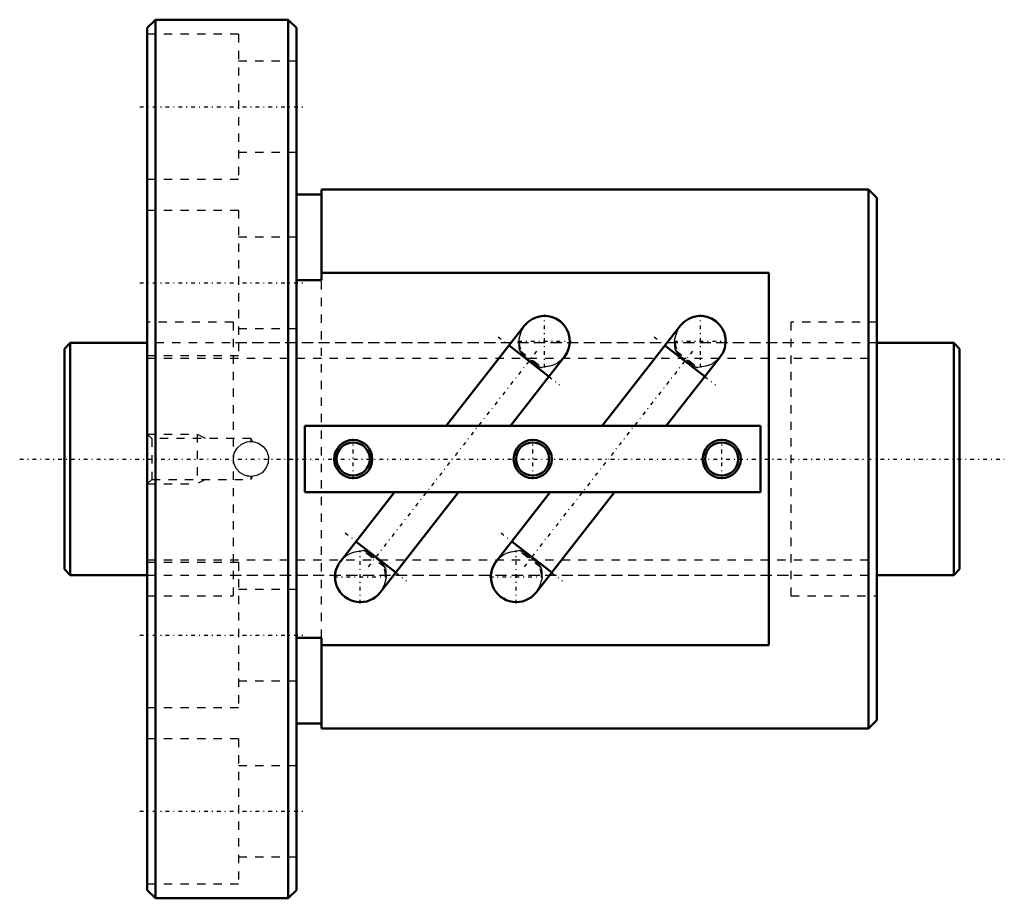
# Model space of a CAD drawing. Header units: millimetres. Extents: x -5 to 113, y -53 to 53.
import ezdxf

# ---------------------------------------------------------------- set-up
doc = ezdxf.new("R2010")
doc.units = ezdxf.units.MM
doc.linetypes.add('Center', pattern=[1.5, 0.45, -0.5, 0.05, -0.5])
doc.linetypes.add('Dashed', pattern=[2, 1, -1])
for name, color, linetype, lineweight in [('2d ConnectionPoints', 7, 'Continuous', 50), ('AM_0', 7, 'Continuous', 50), ('AM_5', 3, 'Continuous', 25), ('AM_7', 7, 'Center', 25), ('AM_9', 6, 'Dashed', 25)]:
    doc.layers.add(name, color=color, linetype=linetype, lineweight=lineweight)

# ---------------------------------------------------------------- blocks, each defined once
blk = doc.blocks.new('1_BIF2810V_3RR_Nut_0_in_BIF2810V_3RRG0_108LC0_000_0')
at = {"layer": 'AM_0'}
for p, q in [((11, 53), (10, 52)), ((27, 53), (11, 53)), ((11, 53), (11, -53)), ((28, 52), (27, 53)), ((27, 53), (27, -53)), ((10, 52), (10, -52)), ((28, 52), (28, -52)), ((31, 32.5), (31, 21.57)), ((97, 32.5), (31, 32.5)), ((98, 31.5), (97, 32.5)), ((97, 32.5), (97, -32.5)), ((31, 31.9), (28, 31.9)), ((98, 31.5), (98, -31.5)), ((31, 21.57), (28, 21.57)), ((85, 22.45), (31, 22.45)), ((85, -22.45), (85, 22.45)), ((55.52, 16.1), (46.06, 4)), ((74.33, 16.1), (64.87, 4)), ((58.45, 9.94), (53.64, 13.7)), ((77.26, 9.94), (72.45, 13.7)), ((53.81, 4), (60.33, 12.35)), ((72.62, 4), (79.14, 12.35)), ((84, 4), (29, 4)), ((29, 4), (29, -4)), ((84, -4), (84, 4)), ((29, -4), (84, -4)), ((39.81, -4), (33.29, -12.35)), ((38.1, -16.1), (47.56, -4)), ((58.62, -4), (52.1, -12.35)), ((56.91, -16.1), (66.37, -4)), ((35.17, -9.94), (39.98, -13.7)), ((53.98, -9.94), (58.79, -13.7)), ((28, -21.57), (31, -21.57)), ((31, -21.57), (31, -32.5)), ((31, -22.45), (85, -22.45)), ((28, -31.9), (31, -31.9)), ((97, -32.5), (98, -31.5)), ((31, -32.5), (97, -32.5)), ((10, -52), (11, -53)), ((27, -53), (28, -52)), ((11, -53), (27, -53))]:
    blk.add_line(p, q, dxfattribs=at)
for centre, radius in [((34.84, 0), 2.3), ((34.84, 0), 2), ((56.5, 0), 2.3), ((56.5, 0), 2), ((79.3, 0), 2.3), ((79.3, 0), 2)]:
    blk.add_circle(centre, radius, dxfattribs=at)
for centre, start, end in [((57.92, 14.22), 322, 142), ((76.73, 14.22), 322, 142), ((35.7, -14.22), 142, 322), ((54.51, -14.22), 142, 322)]:
    blk.add_arc(centre, 3.05, start, end, dxfattribs=at)
at = {"layer": 'AM_5', "linetype": 'Dashed'}
for p, q in [((10, 3), (16, 3)), ((17, 2.46), (16, 3)), ((16, 3), (16, -3)), ((10, -3), (16, -3)), ((17, -2.46), (16, -3))]:
    blk.add_line(p, q, dxfattribs=at)
at = {"layer": 'AM_7'}
for p, q in [((9.1, 42.5), (28.9, 42.5)), ((9.1, 21.25), (28.9, 21.25)), ((57.92, 11.02), (57.92, 17.43)), ((76.73, 11.02), (76.73, 17.43)), ((52.34, 14.72), (59.75, 8.92)), ((71.15, 14.72), (78.56, 8.92)), ((54.72, 14.22), (61.13, 14.22)), ((73.53, 14.22), (79.94, 14.22)), ((56.97, 13), (36.65, -13)), ((75.78, 13), (55.46, -13)), ((34.84, -2.42), (34.84, 2.42)), ((56.5, -2.42), (56.5, 2.42)), ((79.3, -2.42), (79.3, 2.42)), ((33.87, -8.92), (41.28, -14.72)), ((52.68, -8.92), (60.09, -14.72)), ((35.7, -17.43), (35.7, -11.02)), ((54.51, -17.43), (54.51, -11.02)), ((32.49, -14.22), (38.9, -14.22)), ((51.3, -14.22), (57.71, -14.22)), ((9.1, -21.25), (28.9, -21.25)), ((9.1, -42.5), (28.9, -42.5))]:
    blk.add_line(p, q, dxfattribs=at)
at = {"layer": 'AM_9'}
for p, q in [((21, 51.25), (10, 51.25)), ((21, 51.25), (21, 33.75)), ((28, 48), (21, 48)), ((21, 37), (28, 37)), ((10, 33.75), (21, 33.75)), ((21, 30), (10, 30)), ((21, 30), (21, 12.5)), ((28, 26.75), (21, 26.75)), ((31, -21.57), (31, 21.57)), ((20.35, 16.5), (10, 16.5)), ((20.35, 16.5), (20.35, -16.5)), ((21, 15.75), (28, 15.75)), ((98, 16.5), (87.65, 16.5)), ((87.65, 16.5), (87.65, -16.5)), ((87.65, 14), (20.35, 14)), ((54.9, 13.15), (57.62, 11.03)), ((73.71, 13.15), (76.43, 11.03)), ((10, 12.5), (21, 12.5)), ((55.31, 12.65), (55.19, 12.49)), ((55.27, 12.59), (56.98, 11.25)), ((57.02, 11.31), (55.31, 12.65)), ((74.12, 12.65), (74, 12.49)), ((74.08, 12.59), (75.79, 11.25)), ((75.83, 11.31), (74.12, 12.65)), ((57.02, 11.31), (56.9, 11.15)), ((75.83, 11.31), (75.71, 11.15)), ((10.54, 2.46), (10, 3)), ((22.5, 2.46), (10.54, 2.46)), ((10.54, 2.46), (10.54, -2.46)), ((22.69, 2.12), (22.5, 2.46)), ((22.5, 2.46), (22.5, 2.12)), ((22.5, -2.46), (22.69, -2.12)), ((22.5, -2.12), (22.5, -2.46)), ((10, -3), (10.54, -2.46)), ((10.54, -2.46), (22.5, -2.46)), ((38.72, -13.15), (36, -11.03)), ((36.6, -11.31), (36.72, -11.15)), ((36.6, -11.31), (38.31, -12.65)), ((38.35, -12.59), (36.64, -11.25)), ((57.53, -13.15), (54.81, -11.03)), ((55.41, -11.31), (55.53, -11.15)), ((55.41, -11.31), (57.12, -12.65)), ((57.16, -12.59), (55.45, -11.25)), ((21, -12.5), (10, -12.5)), ((21, -12.5), (21, -30)), ((38.31, -12.65), (38.43, -12.49)), ((57.12, -12.65), (57.24, -12.49)), ((20.35, -14), (87.65, -14)), ((10, -16.5), (20.35, -16.5)), ((28, -15.75), (21, -15.75)), ((87.65, -16.5), (98, -16.5)), ((21, -26.75), (28, -26.75)), ((10, -30), (21, -30)), ((21, -33.75), (10, -33.75)), ((21, -33.75), (21, -51.25)), ((28, -37), (21, -37)), ((21, -48), (28, -48)), ((10, -51.25), (21, -51.25))]:
    blk.add_line(p, q, dxfattribs=at)
for points in [[(54.9, 13.15), (54.85, 13.58), (54.85, 14.51), (55.1, 15.4), (55.36, 15.88), (55.48, 16.05)], [(73.71, 13.15), (73.66, 13.58), (73.66, 14.51), (73.91, 15.4), (74.17, 15.88), (74.29, 16.05)], [(60.31, 12.32), (60.3, 12.32), (59.95, 11.94), (59.54, 11.62), (59.08, 11.37), (58.57, 11.19), (57.62, 11.03)], [(79.12, 12.32), (79.11, 12.32), (78.76, 11.94), (78.35, 11.62), (77.89, 11.37), (77.38, 11.19), (76.43, 11.03)], [(20.38, 0), (20.49, 0.7), (20.83, 1.32), (21.36, 1.79), (22.02, 2.07), (22.73, 2.11), (23.41, 1.92), (23.99, 1.51), (24.41, 0.93), (24.61, 0.25), (24.57, -0.46), (24.31, -1.11), (23.84, -1.65), (23.22, -2), (22.52, -2.12), (21.82, -2.01), (21.2, -1.68), (20.72, -1.15), (20.43, -0.5), (20.38, 0)], [(22.08, 2.08), (22.34, 2.12), (22.5, 2.12)], [(22.5, 2.12), (22.65, 2.12), (22.7, 2.12)], [(20.38, -0.19), (20.39, 0.27), (20.46, 0.6)], [(22.5, -2.12), (22.09, -2.08), (21.92, -2.04)], [(33.31, -12.32), (33.32, -12.32), (33.67, -11.94), (34.08, -11.62), (34.54, -11.37), (35.05, -11.19), (36, -11.03)], [(52.12, -12.32), (52.13, -12.32), (52.48, -11.94), (52.89, -11.62), (53.35, -11.37), (53.86, -11.19), (54.81, -11.03)], [(38.72, -13.15), (38.77, -13.58), (38.77, -14.51), (38.52, -15.4), (38.26, -15.88), (38.14, -16.05)], [(57.53, -13.15), (57.58, -13.58), (57.58, -14.51), (57.33, -15.4), (57.07, -15.88), (56.95, -16.05)]]:
    blk.add_lwpolyline(points, dxfattribs=at)
for centre, start, end in [((57.92, 14.22), 142, 211.1356), ((76.73, 14.22), 142, 211.1356), ((57.92, 14.22), 232, 322), ((76.73, 14.22), 232, 322), ((35.7, -14.22), 52, 142), ((54.51, -14.22), 52, 142), ((35.7, -14.22), 322, 31.1356), ((54.51, -14.22), 322, 31.1356)]:
    blk.add_arc(centre, 3.05, start, end, dxfattribs=at)
for centre, major_axis, start_param, end_param in [((57.25, 13.37), (2.4, -1.88), 4.110944, 4.348237), ((76.06, 13.37), (2.4, -1.88), 4.110944, 4.348237), ((57.25, 13.37), (2.4, -1.88), 5.076541, 5.313834), ((76.06, 13.37), (2.4, -1.88), 5.076541, 5.313834), ((36.37, -13.37), (-2.4, 1.88), 5.076541, 5.313834), ((55.18, -13.37), (-2.4, 1.88), 5.076541, 5.313834), ((36.37, -13.37), (-2.4, 1.88), 4.110944, 4.348237), ((55.18, -13.37), (-2.4, 1.88), 4.110944, 4.348237)]:
    blk.add_ellipse(centre, major_axis=major_axis, ratio=0.642788, start_param=start_param, end_param=end_param, dxfattribs=at)
blk = doc.blocks.new('2_BIF2810V_3RR000_Shaft_0_in_BIF2810V_3RRG0_108LC0_000_0')
at = {"layer": 'AM_0'}
for p, q in [((0.7, 14), (0, 13.3)), ((0, 13.3), (0, -13.3)), ((10, 14), (0.7, 14)), ((0.7, 14), (0.7, -14)), ((107.3, 14), (98, 14)), ((108, 13.3), (107.3, 14)), ((107.3, 14), (107.3, -14)), ((108, 13.3), (108, -13.3)), ((0, -13.3), (0.7, -14)), ((0.7, -14), (10, -14)), ((98, -14), (107.3, -14)), ((107.3, -14), (108, -13.3))]:
    blk.add_line(p, q, dxfattribs=at)
at = {"layer": 'AM_5', "linetype": 'Dashed'}
for p, q in [((10, 12.1595), (98, 12.1595)), ((10, -12.1595), (98, -12.1595))]:
    blk.add_line(p, q, dxfattribs=at)
at = {"layer": 'AM_7'}
blk.add_line((-5.4, 0), (113.4, 0), dxfattribs=at)
at = {"layer": 'AM_9'}
for p, q in [((98, 14), (10, 14)), ((10, -14), (98, -14))]:
    blk.add_line(p, q, dxfattribs=at)

msp = doc.modelspace()

# ---------------------------------------------------------------- linework, layer by layer
at = {"layer": '2d ConnectionPoints'}
for p in [(0, 0), (10, 0)]:
    msp.add_point(p, dxfattribs=at)

# ---------------------------------------------------------------- block references
for name in ['1_BIF2810V_3RR_Nut_0_in_BIF2810V_3RRG0_108LC0_000_0', '2_BIF2810V_3RR000_Shaft_0_in_BIF2810V_3RRG0_108LC0_000_0']:
    msp.add_blockref(name, (0, 0))

doc.saveas('drawing.dxf')
